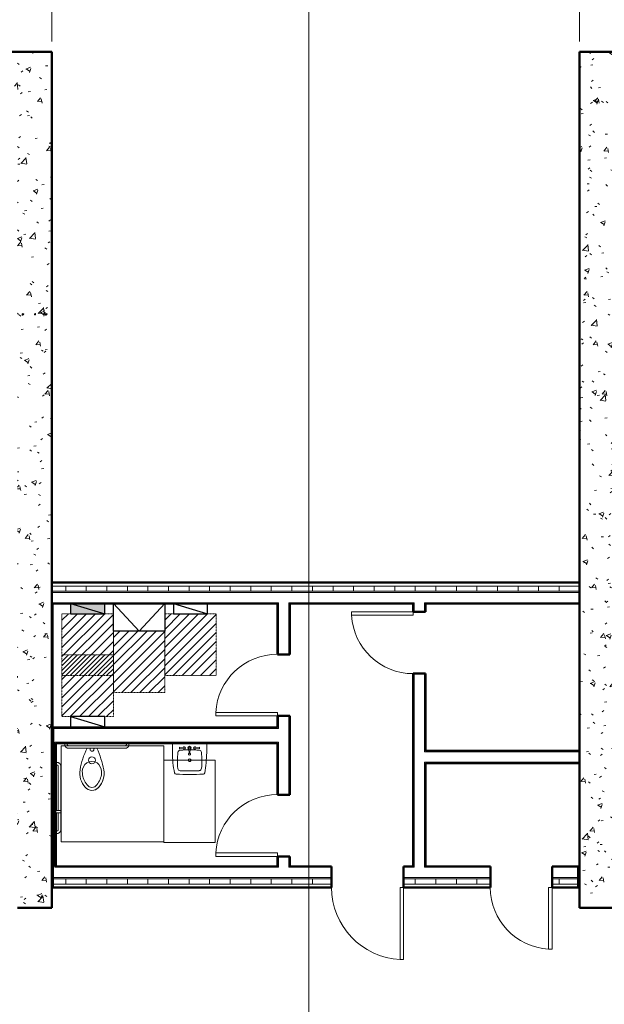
# Model space of a CAD drawing. Header units: inches. Extents: x 19734 to 55197, y -1945 to 10268.
# Tile 7 of 53: x 22917 to 23258, y 1076 to 1651. Entities that reach past the tile are written whole.
import ezdxf

# ---------------------------------------------------------------- set-up
doc = ezdxf.new("R2010")
doc.units = ezdxf.units.IN
doc.header["$MEASUREMENT"] = 0
doc.linetypes.add('Dash', pattern=[0.25, 0.125, -0.125])
for name, color, linetype, lineweight in [('A-ANNO-DIMS', 7, 'Continuous', 9), ('E-PWR-SYMB', 7, 'Continuous', 30), ('E-REF-BAKGND', 7, 'Continuous', 9), ('E-RSM-ARC', 7, 'Dash', 15)]:
    doc.layers.add(name, color=color, linetype=linetype, lineweight=lineweight)
doc.layers.add('E-NPLT', color=7, linetype='Continuous', lineweight=0, plot=False)
doc.styles.add('Arial', font='arial.ttf', dxfattribs={"height": 0.125})
doc.styles.add('Arial_1', font='arial.ttf', dxfattribs={"height": 9})
doc.dimstyles.new('Linear_-_3_32__Arial', dxfattribs={"dimscale": 12, "dimtxt": 9.182335, "dimasz": 1, "dimexe": 0.75, "dimexo": 0.5, "dimgap": 0.5, "dimtad": 1, "dimdec": 5, "dimrnd": 0.03125, "dimzin": 1, "dimdsep": 46, "dimlunit": 4, "dimtxsty": 'Arial_1', "dimblk1": 'OBLIQUE', "dimblk2": 'OBLIQUE', "dimsah": 1, "dimcen": 0.09, "dimdle": 0.75, "dimazin": 0, "dimtfac": 1, "dimtdec": 4, "dimtix": 1, "dimtmove": 0, "dimatfit": 3, "dimfxl": 1, "dimtvp": 1, "dimtfill": 1, "dimfrac": 2, "dimtolj": 1, "dimtzin": 0, "dimarcsym": 2})
pattern_1 = [(50, (0, 0), (27.5427, -2.40992), [2.88, -31.68]), (355, (0, 0), (-5.32784, 28.88427), [2.304, -25.344]), (100.451, (2.295, -0.2), (22.21532, 26.47393), [2.448, -26.924]), (46.184, (0, 7.68), (40.98187, -6.35642), [4.32, -47.52]), (96.636, (3.415, 7.15), (35.89075, 37.4062), [3.671, -40.386]), (351.184, (0, 7.68), (35.89097, 37.4062), [3.456, -38.016]), (21, (3.84, 5.76), (22.92104, -15.46073), [2.88, -31.68]), (326, (3.84, 5.76), (9.34353, 27.84574), [2.304, -25.344]), (71.451, (5.75, 4.472), (32.26477, 12.38442), [2.448, -26.924]), (37.5, (0, 0), (0.466855, 12.782707), [1.267, -23.77, 1.267, -24.461, -25.44]), (37.5, (0, 0), (0.466855, 12.782707), [-50.765, 1.267, -24.173]), (7.5, (0, 0), (10.10159, 15.14509), [1.267, -13.402, 1.267, -23.194, -9.696]), (7.5, (0, 0), (10.10159, 15.14509), [-39.13, 1.267, -8.429]), (327.5, (-8.563, 0), (20.49916, -0.86578), [1.267, -8.333, 1.267, -28.685, -39.744]), (327.5, (-8.563, 0), (20.49916, -0.86578), [-39.552, 1.267, -38.477]), (317.5, (-12.403, 0), (22.39478, 3.84429), [1.267, -11.213, 1.267, -18.624, -28.224]), (317.5, (-12.403, 0), (22.39478, 3.84429), [-32.371, 1.267, -26.957])]
pattern_2 = [(0, (0, 0), (30.72, 7.68), [1.267, -21.773, 1.267, -21.773, -122.88]), (0, (0, 0), (30.72, 7.68), [-46.08, 1.267, -44.813, 1.267, -21.773, -53.76]), (0, (0, 0), (30.72, 7.68), [-115.2, 1.267, -14.093, 1.267, -37.133]), (120, (11.52, 3.84), (-22.011075, 22.7643), [1.267, -21.773, 1.267, -21.773, -122.88]), (120, (11.52, 3.84), (-22.011075, 22.7643), [-46.08, 1.267, -44.813, 1.267, -21.773, -53.76]), (120, (11.52, 3.84), (-22.011075, 22.7643), [-115.2, 1.267, -14.093, 1.267, -37.133]), (240, (15.36, 19.2), (-8.708925, -30.4443), [1.267, -21.773, 1.267, -21.773, -122.88]), (240, (15.36, 19.2), (-8.708925, -30.4443), [-46.08, 1.267, -44.813, 1.267, -21.773, -53.76]), (240, (15.36, 19.2), (-8.708925, -30.4443), [-115.2, 1.267, -14.093, 1.267, -37.133])]
pattern_3 = [(0, (0, 0), (0, 12), []), (90, (0, 0), (-12, 7e-16), [])]

# ---------------------------------------------------------------- blocks, each defined once
blk = doc.blocks.new('CSA-Toilet-Tankless-2D - Toilet Floor Mounted - Floor-323344-ARCHITECTURAL FLOOR PLAN')
at = {"layer": 'E-REF-BAKGND'}
for p, q in [((-42.48, 65.5), (17.52, 65.5)), ((-42.48, 9.5), (-42.48, 65.5)), ((17.52, 65.5), (17.52, 9.5)), ((-3.84, 31.51), (-3.31, 32.24)), ((2.35, 32.24), (2.89, 31.51)), ((17.52, 9.5), (-42.48, 9.5)), ((-9.6, 7.87), (8.65, 7.87))]:
    blk.add_line(p, q, dxfattribs=at)
for centre, radius, start, end in [((-0.49, 30.48), 5.03, 89.8381, 141.30295), ((-0.49, 30.49), 5.02, 89.90644, 137.50972), ((-0.49, 30.42), 5.09, 39.02086, 89.90644), ((-0.49, 30.42), 5.09, 39.02086, 89.8381), ((5.5, 25.45), 13.07, 164.87024, 188.98091), ((5.5, 25.45), 13.07, 164.87024, 188.98091), ((5.99, 24.56), 13.8, 137.50972, 161.82687), ((5.99, 24.56), 13.8, 138.93049, 161.82687), ((5.16, 24.74), 11.26, 143.10504, 181.23721), ((-0.48, 30.18), 3.5, 36.02609, 143.97391), ((-6.64, 24.58), 11.78, 359.43137, 36.02609), ((-6.94, 24.56), 13.8, 18.17313, 41.06951), ((-7.05, 24.51), 13.91, 18.22101, 40.9113), ((-6.4, 25.45), 13.03, 350.97353, 15.1754), ((-6.4, 25.45), 13.03, 350.97353, 15.1754), ((50.82, 35.12), 59.4, 191.37245, 204.1024), ((50.82, 35.12), 59.4, 191.37245, 204.1024), ((0.44, 24.64), 6.54, 181.23721, 233.48528), ((-34.89, 29.98), 41.87, 332.8242, 350.97353), ((-34.89, 29.98), 41.87, 332.81628, 350.97353), ((-1.16, 24.52), 6.3, 305.45757, 359.43137), ((-0.48, 24.6), 6, 240.30744, 299.69256), ((-0.48, 17.87), 2, 0, 180), ((-0.48, 17.87), 2, 180, 0), ((-0.55, 11.44), 1.12, 0, 180), ((-0.55, 11.44), 1.13, 180, 211.96123), ((-0.55, 11.44), 1.12, 328.03877, 360)]:
    blk.add_arc(centre, radius, start, end, dxfattribs=at)
blk = doc.blocks.new('5R Sink-2D - CSA-Sink-2D-304063-ARCHITECTURAL FLOOR PLAN')
at = {"layer": 'E-REF-BAKGND'}
for p, q in [((14.5, 62.62), (-15.5, 62.62)), ((-15.5, 62.62), (-15.5, 14.62)), ((14.5, 14.62), (14.5, 62.62)), ((14.5, 14.62), (-15.5, 14.62)), ((-10.48, 10.2), (-10.48, 4.62)), ((-10.48, 4.62), (-10.48, 10.2)), ((-6.34, 7.02), (-6.34, 7.88)), ((-6.34, 7.88), (-3, 7.68)), ((-6.34, 7.02), (-3, 7.22)), ((-3, 7.22), (-3, 7.68)), ((-0.85, 6.8), (-0.04, 6.8)), ((5.45, 7.88), (2.11, 7.68)), ((2.11, 7.22), (2.11, 7.68)), ((5.45, 7.02), (2.11, 7.22)), ((5.45, 7.02), (5.45, 7.88)), ((9.52, 4.62), (9.52, 10.15)), ((9.52, 10.15), (9.52, 4.62)), ((-9.6, 4.62), (8.65, 4.62))]:
    blk.add_line(p, q, dxfattribs=at)
for centre, radius, start, end in [((82.36, 6.85), 92.9, 170.64245, 177.92989), ((82.36, 6.85), 92.9, 170.64245, 177.92989), ((-8.43, 21.81), 0.882, 95.6057, 170.64245), ((-8.43, 21.81), 0.882, 95.6057, 170.64245), ((0.02, -161.72), 184.6, 87.70232, 92.64958), ((0.02, -161.72), 184.6, 87.70232, 92.64958), ((47.56, 15.27), 55.2, 175.79796, 185.41516), ((-5.89, 19.09), 1.61, 99.79543, 172.23113), ((-0.6, -295.95), 316.68, 88.9927, 91.0073), ((4.94, 19.16), 1.52, 9.23467, 88.9927), ((-38.18, 15.2), 44.81, 353.41017, 5.38941), ((7.26, 21.72), 1.03, 16.09434, 81.11464), ((7.32, 21.79), 0.954, 13.02403, 84.18495), ((-44.97, 10.29), 54.49, 359.85918, 12.41225), ((-44.97, 10.29), 54.49, 359.85918, 12.41225), ((-0.5, 14.58), 0.832, 360, 180), ((-0.5, 14.58), 0.832, 180, 0), ((-0.44, 11.07), 0.567, 294.55146, 245.44843), ((-5.88, 10.22), 1.52, 186.18118, 259.7704), ((-0.66, 93.47), 84.93, 266.29834, 273.71681), ((-3.49, 7.45), 0.746, 203.42391, 156.57609), ((-0.44, 7.45), 1, 108.58914, 71.86369), ((-106.13, 13.53), 105.49, 356.34256, 358.46935), ((105.24, 13.53), 105.49, 181.53065, 183.65744), ((2.6, 7.45), 0.746, 23.42391, 336.57609), ((4.95, 10.11), 1.39, 265.37268, 357.94)]:
    blk.add_arc(centre, radius, start, end, dxfattribs=at)
blk = doc.blocks.new('Single-Flush - 36_ x 84_-305036-ARCHITECTURAL FLOOR PLAN')
at = {"layer": 'E-REF-BAKGND'}
for p, q in [((16, -3.62), (16, -39.64)), ((18, -3.62), (16, -3.62)), ((18, -3.62), (18, -39.64)), ((18, -39.64), (16, -39.64))]:
    blk.add_line(p, q, dxfattribs=at)
blk.add_arc((18, -3.62), 36.07, 180, 266.82115, dxfattribs=at)
blk = doc.blocks.new('Single-Flush - 36_ x 84_-323919-ARCHITECTURAL FLOOR PLAN')
at = {"layer": 'E-REF-BAKGND'}
for p, q in [((16, 3.62), (16, 39.64)), ((18, 39.64), (16, 39.64)), ((18, 3.62), (18, 39.64)), ((18, 3.62), (16, 3.62))]:
    blk.add_line(p, q, dxfattribs=at)
blk.add_arc((18, 3.62), 36.07, 93.17885, 180, dxfattribs=at)
blk = doc.blocks.new('Single-Flush - 36_ x 84_-304997-ARCHITECTURAL FLOOR PLAN')
at = {"layer": 'E-REF-BAKGND'}
for p, q in [((16, -6.12), (16, -42.14)), ((18, -6.12), (16, -6.12)), ((18, -6.12), (18, -42.14)), ((18, -42.14), (16, -42.14))]:
    blk.add_line(p, q, dxfattribs=at)
blk.add_arc((18, -6.12), 36.07, 180, 266.82115, dxfattribs=at)
blk = doc.blocks.new('ADA_Corner_Grab_Bar_11196 _2_ - ADA_Corner_Grab_Bar_11196 _2_-323577-ARCHITECTURAL FLOOR PLAN')
at = {"layer": 'E-REF-BAKGND'}
for p, q in [((5.25, 0), (5.25, -0.75)), ((6.75, -0.75), (6.75, 0)), ((41.25, 0), (41.25, -0.75)), ((42.75, -0.75), (42.75, 0)), ((40.5, -1.5), (7.5, -1.5)), ((7.5, -3), (40.5, -3)), ((0.75, -11.25), (0, -11.25)), ((0, -12.75), (0.75, -12.75)), ((1.5, -13.5), (1.5, -39.25)), ((3, -50.5), (3, -13.5)), ((0.75, -39.25), (0, -39.25)), ((0, -40.75), (0, -39.25)), ((0, -40.75), (0.75, -40.75)), ((1.5, -40.75), (1.5, -50.5)), ((0.75, -51.25), (0, -51.25)), ((0, -52.75), (0.75, -52.75))]:
    blk.add_line(p, q, dxfattribs=at)
at = {"layer": 'E-REF-BAKGND', "flags": 128}
for points in [[(5.25, -0.75), (5.25, -0.84), (5.26, -0.93), (5.27, -1.02), (5.28, -1.11), (5.29, -1.2), (5.31, -1.28), (5.34, -1.37), (5.36, -1.46), (5.39, -1.54), (5.43, -1.63), (5.46, -1.71), (5.5, -1.79), (5.55, -1.87), (5.59, -1.95), (5.64, -2.02), (5.7, -2.09), (5.75, -2.16), (5.81, -2.23), (5.87, -2.3), (5.93, -2.36), (6, -2.43), (6.07, -2.48), (6.14, -2.54), (6.21, -2.59), (6.28, -2.64), (6.36, -2.69), (6.44, -2.73), (6.52, -2.78), (6.6, -2.81), (6.68, -2.85), (6.77, -2.88), (6.85, -2.91), (6.94, -2.93), (7.03, -2.95), (7.12, -2.97), (7.21, -2.98), (7.3, -2.99), (7.39, -3), (7.48, -3), (7.5, -3)], [(7.5, -1.5), (7.47, -1.5), (7.44, -1.5), (7.41, -1.49), (7.38, -1.49), (7.35, -1.49), (7.32, -1.48), (7.29, -1.47), (7.26, -1.46), (7.24, -1.45), (7.21, -1.44), (7.18, -1.43), (7.15, -1.42), (7.13, -1.4), (7.1, -1.39), (7.08, -1.37), (7.05, -1.35), (7.03, -1.33), (7.01, -1.31), (6.98, -1.29), (6.96, -1.27), (6.94, -1.25), (6.92, -1.23), (6.9, -1.2), (6.89, -1.18), (6.87, -1.16), (6.85, -1.13), (6.84, -1.1), (6.82, -1.08), (6.81, -1.05), (6.8, -1.02), (6.79, -0.99), (6.78, -0.97), (6.77, -0.94), (6.77, -0.91), (6.76, -0.88), (6.76, -0.85), (6.75, -0.82), (6.75, -0.79), (6.75, -0.76), (6.75, -0.75)], [(40.5, -3), (40.59, -3), (40.68, -2.99), (40.77, -2.98), (40.86, -2.97), (40.95, -2.96), (41.03, -2.94), (41.12, -2.91), (41.21, -2.89), (41.29, -2.86), (41.38, -2.82), (41.46, -2.79), (41.54, -2.75), (41.62, -2.7), (41.7, -2.66), (41.77, -2.61), (41.84, -2.55), (41.91, -2.5), (41.98, -2.44), (42.05, -2.38), (42.11, -2.32), (42.18, -2.25), (42.23, -2.18), (42.29, -2.11), (42.34, -2.04), (42.39, -1.97), (42.44, -1.89), (42.48, -1.81), (42.53, -1.73), (42.56, -1.65), (42.6, -1.57), (42.63, -1.48), (42.66, -1.4), (42.68, -1.31), (42.7, -1.22), (42.72, -1.13), (42.73, -1.04), (42.74, -0.95), (42.75, -0.86), (42.75, -0.77), (42.75, -0.75)], [(41.25, -0.75), (41.25, -0.78), (41.25, -0.81), (41.24, -0.84), (41.24, -0.87), (41.24, -0.9), (41.23, -0.93), (41.22, -0.96), (41.21, -0.99), (41.2, -1.01), (41.19, -1.04), (41.18, -1.07), (41.17, -1.1), (41.15, -1.12), (41.14, -1.15), (41.12, -1.17), (41.1, -1.2), (41.08, -1.22), (41.06, -1.24), (41.04, -1.27), (41.02, -1.29), (41, -1.31), (40.98, -1.33), (40.95, -1.35), (40.93, -1.36), (40.91, -1.38), (40.88, -1.4), (40.85, -1.41), (40.83, -1.43), (40.8, -1.44), (40.77, -1.45), (40.74, -1.46), (40.72, -1.47), (40.69, -1.48), (40.66, -1.48), (40.63, -1.49), (40.6, -1.49), (40.57, -1.5), (40.54, -1.5), (40.51, -1.5), (40.5, -1.5)], [(3, -13.5), (3, -13.41), (2.99, -13.32), (2.98, -13.23), (2.97, -13.14), (2.96, -13.05), (2.94, -12.97), (2.91, -12.88), (2.89, -12.79), (2.86, -12.71), (2.82, -12.62), (2.79, -12.54), (2.75, -12.46), (2.7, -12.38), (2.66, -12.3), (2.61, -12.23), (2.55, -12.16), (2.5, -12.09), (2.44, -12.02), (2.38, -11.95), (2.32, -11.89), (2.25, -11.82), (2.18, -11.77), (2.11, -11.71), (2.04, -11.66), (1.97, -11.61), (1.89, -11.56), (1.81, -11.52), (1.73, -11.47), (1.65, -11.44), (1.57, -11.4), (1.48, -11.37), (1.4, -11.34), (1.31, -11.32), (1.22, -11.3), (1.13, -11.28), (1.04, -11.27), (0.95, -11.26), (0.86, -11.25), (0.77, -11.25), (0.75, -11.25)], [(0.75, -12.75), (0.78, -12.75), (0.81, -12.75), (0.84, -12.76), (0.87, -12.76), (0.9, -12.76), (0.93, -12.77), (0.96, -12.78), (0.99, -12.79), (1.01, -12.8), (1.04, -12.81), (1.07, -12.82), (1.1, -12.83), (1.12, -12.85), (1.15, -12.86), (1.17, -12.88), (1.2, -12.9), (1.22, -12.92), (1.24, -12.94), (1.27, -12.96), (1.29, -12.98), (1.31, -13), (1.33, -13.02), (1.35, -13.05), (1.36, -13.07), (1.38, -13.09), (1.4, -13.12), (1.41, -13.15), (1.43, -13.17), (1.44, -13.2), (1.45, -13.23), (1.46, -13.26), (1.47, -13.28), (1.48, -13.31), (1.48, -13.34), (1.49, -13.37), (1.49, -13.4), (1.5, -13.43), (1.5, -13.46), (1.5, -13.49), (1.5, -13.5)], [(2.25, -39.25), (2.25, -39.25), (2.25, -39.25), (2.24, -39.25), (2.23, -39.25), (2.22, -39.25), (2.21, -39.25), (2.19, -39.25), (2.17, -39.25), (2.15, -39.25), (2.13, -39.25), (2.11, -39.25), (2.08, -39.25), (2.05, -39.25), (2.02, -39.25), (1.99, -39.25), (1.95, -39.25), (1.92, -39.25), (1.88, -39.25), (1.84, -39.25), (1.8, -39.25), (1.75, -39.25), (1.71, -39.25), (1.66, -39.25), (1.61, -39.25), (1.56, -39.25), (1.51, -39.25), (1.46, -39.25), (1.4, -39.25), (1.35, -39.25), (1.29, -39.25), (1.24, -39.25), (1.18, -39.25), (1.12, -39.25), (1.06, -39.25), (1, -39.25), (0.95, -39.25), (0.89, -39.25), (0.83, -39.25), (0.77, -39.25), (0.75, -39.25)], [(2.1, -39.25), (2.13, -39.25), (2.15, -39.25), (2.17, -39.25), (2.19, -39.25), (2.2, -39.25), (2.22, -39.25), (2.23, -39.25), (2.24, -39.25), (2.24, -39.25), (2.25, -39.25), (2.25, -39.25)], [(2.25, -39.25), (2.28, -39.25), (2.31, -39.25), (2.34, -39.26), (2.37, -39.26), (2.4, -39.26), (2.43, -39.27), (2.46, -39.28), (2.49, -39.29), (2.51, -39.3), (2.54, -39.31), (2.57, -39.32)], [(2.81, -39.5), (2.83, -39.52), (2.85, -39.55), (2.86, -39.57)], [(0.75, -40.75), (0.81, -40.75), (0.87, -40.75), (0.93, -40.75), (0.99, -40.75), (1.05, -40.75), (1.11, -40.75), (1.16, -40.75), (1.22, -40.75), (1.28, -40.75), (1.33, -40.75), (1.39, -40.75), (1.44, -40.75), (1.5, -40.75), (1.55, -40.75), (1.6, -40.75), (1.65, -40.75), (1.69, -40.75), (1.74, -40.75), (1.78, -40.75), (1.83, -40.75), (1.87, -40.75), (1.91, -40.75), (1.94, -40.75), (1.98, -40.75), (2.01, -40.75), (2.04, -40.75), (2.07, -40.75), (2.1, -40.75), (2.13, -40.75), (2.15, -40.75), (2.17, -40.75), (2.19, -40.75), (2.2, -40.75), (2.22, -40.75), (2.23, -40.75), (2.24, -40.75), (2.24, -40.75), (2.25, -40.75), (2.25, -40.75)], [(2.25, -40.75), (2.25, -40.75), (2.25, -40.75), (2.24, -40.75), (2.23, -40.75), (2.22, -40.75), (2.21, -40.75), (2.19, -40.75), (2.17, -40.75), (2.15, -40.75), (2.13, -40.75), (2.11, -40.75)], [(2.58, -40.67), (2.56, -40.68), (2.53, -40.7), (2.5, -40.71), (2.47, -40.72), (2.44, -40.72), (2.41, -40.73), (2.39, -40.74), (2.36, -40.74), (2.33, -40.75), (2.3, -40.75), (2.27, -40.75), (2.25, -40.75)], [(2.73, -40.57), (2.71, -40.59), (2.69, -40.61)], [(0.75, -52.75), (0.84, -52.75), (0.93, -52.74), (1.02, -52.73), (1.11, -52.72), (1.2, -52.71), (1.28, -52.69), (1.37, -52.66), (1.46, -52.64), (1.54, -52.61), (1.63, -52.57), (1.71, -52.54), (1.79, -52.5), (1.87, -52.45), (1.95, -52.41), (2.02, -52.36), (2.09, -52.3), (2.16, -52.25), (2.23, -52.19), (2.3, -52.13), (2.36, -52.07), (2.43, -52), (2.48, -51.93), (2.54, -51.86), (2.59, -51.79), (2.64, -51.72), (2.69, -51.64), (2.73, -51.56), (2.78, -51.48), (2.81, -51.4), (2.85, -51.32), (2.88, -51.23), (2.91, -51.15), (2.93, -51.06), (2.95, -50.97), (2.97, -50.88), (2.98, -50.79), (2.99, -50.7), (3, -50.61), (3, -50.52), (3, -50.5)], [(1.5, -50.5), (1.5, -50.53), (1.5, -50.56), (1.49, -50.59), (1.49, -50.62), (1.49, -50.65), (1.48, -50.68), (1.47, -50.71), (1.46, -50.74), (1.45, -50.76), (1.44, -50.79), (1.43, -50.82), (1.42, -50.85), (1.4, -50.87), (1.39, -50.9), (1.37, -50.92), (1.35, -50.95), (1.33, -50.97), (1.31, -50.99), (1.29, -51.02), (1.27, -51.04), (1.25, -51.06), (1.23, -51.08), (1.2, -51.1), (1.18, -51.11), (1.16, -51.13), (1.13, -51.15), (1.1, -51.16), (1.08, -51.18), (1.05, -51.19), (1.02, -51.2), (0.99, -51.21), (0.97, -51.22), (0.94, -51.23), (0.91, -51.23), (0.88, -51.24), (0.85, -51.24), (0.82, -51.25), (0.79, -51.25), (0.76, -51.25), (0.75, -51.25)]]:
    blk.add_lwpolyline(points, dxfattribs=at)
blk = doc.blocks.new('Single-Flush - 42_ x 84_-322212-ARCHITECTURAL FLOOR PLAN')
at = {"layer": 'E-REF-BAKGND'}
for p, q in [((19, -6.12), (19, -48.14)), ((21, -6.12), (19, -6.12)), ((21, -6.12), (21, -48.14)), ((21, -48.14), (19, -48.14))]:
    blk.add_line(p, q, dxfattribs=at)
blk.add_arc((21, -6.12), 42.07, 180, 267.27492, dxfattribs=at)
blk = doc.blocks.new('_Oblique')
at = {"color": 0, "linetype": 'ByBlock', "lineweight": -2}
blk.add_line((-0.5, -0.5), (0.5, 0.5), dxfattribs=at)
blk = doc.blocks.new('DIMBLOCK27-ARCHITECTURAL FLOOR PLAN')
at = {"layer": 'A-ANNO-DIMS', "color": 0, "lineweight": -2, "transparency": 16777216}
for p, q in [((-3279.59, 2773.21), (-3279.59, 2846.92)), ((-2819.59, 2773.21), (-2819.59, 2846.92)), ((-3288.59, 2837.92), (-2810.59, 2837.92))]:
    blk.add_line(p, q, dxfattribs=at)
at = {"layer": 'Defpoints', "color": 0, "transparency": 16777216}
for p in [(-2819.59, 2837.92), (-3279.59, 2767.21), (-2819.59, 2767.21)]:
    blk.add_point(p, dxfattribs=at)
at = {"layer": 'A-ANNO-DIMS', "color": 0, "lineweight": -2, "transparency": 16777216, "xscale": 12, "yscale": 12, "zscale": 12, "rotation": 180}
blk.add_blockref('_Oblique', (-3279.59, 2837.92), dxfattribs=at)
at = {"layer": 'A-ANNO-DIMS', "color": 0, "lineweight": -2, "transparency": 16777216, "xscale": 12, "yscale": 12, "zscale": 12}
blk.add_blockref('_Oblique', (-2819.59, 2837.92), dxfattribs=at)
at = {"layer": 'A-ANNO-DIMS', "color": 0, "transparency": 16777216, "insert": (-3049.59, 2848.52), "char_height": 9, "width": 46.7875, "attachment_point": 5, "style": 'Arial', "bg_fill": 3, "box_fill_scale": 1.25, "bg_fill_color": 256, "bg_fill_true_color": 13158600, "bg_fill_transparency": 0}
blk.add_mtext('\\A1;38\'-4"', dxfattribs=at)
blk = doc.blocks.new('DIMBLOCK28-ARCHITECTURAL FLOOR PLAN')
at = {"layer": 'A-ANNO-DIMS', "color": 0, "lineweight": -2, "transparency": 16777216}
for p, q in [((-2819.59, 2773.21), (-2819.59, 2846.92)), ((-2511.59, 2773.21), (-2511.59, 2846.92)), ((-2828.59, 2837.92), (-2502.59, 2837.92))]:
    blk.add_line(p, q, dxfattribs=at)
at = {"layer": 'Defpoints', "color": 0, "transparency": 16777216}
for p in [(-2511.59, 2837.92), (-2819.59, 2767.21), (-2511.59, 2767.21)]:
    blk.add_point(p, dxfattribs=at)
at = {"layer": 'A-ANNO-DIMS', "color": 0, "lineweight": -2, "transparency": 16777216, "xscale": 12, "yscale": 12, "zscale": 12, "rotation": 180}
blk.add_blockref('_Oblique', (-2819.59, 2837.92), dxfattribs=at)
at = {"layer": 'A-ANNO-DIMS', "color": 0, "lineweight": -2, "transparency": 16777216, "xscale": 12, "yscale": 12, "zscale": 12}
blk.add_blockref('_Oblique', (-2511.59, 2837.92), dxfattribs=at)
at = {"layer": 'A-ANNO-DIMS', "color": 0, "transparency": 16777216, "insert": (-2665.59, 2848.52), "char_height": 9, "width": 46.7875, "attachment_point": 5, "style": 'Arial', "bg_fill": 3, "box_fill_scale": 1.25, "bg_fill_color": 256, "bg_fill_true_color": 13158600, "bg_fill_transparency": 0}
blk.add_mtext('\\A1;25\'-8"', dxfattribs=at)
blk = doc.blocks.new('DIMBLOCK29-ARCHITECTURAL FLOOR PLAN')
at = {"layer": 'A-ANNO-DIMS', "color": 0, "lineweight": -2, "transparency": 16777216}
for p, q in [((-2511.59, 2773.21), (-2511.59, 2846.92)), ((-2051.59, 2773.21), (-2051.59, 2846.92)), ((-2520.59, 2837.92), (-2042.59, 2837.92))]:
    blk.add_line(p, q, dxfattribs=at)
at = {"layer": 'Defpoints', "color": 0, "transparency": 16777216}
for p in [(-2051.59, 2837.92), (-2511.59, 2767.21), (-2051.59, 2767.21)]:
    blk.add_point(p, dxfattribs=at)
at = {"layer": 'A-ANNO-DIMS', "color": 0, "lineweight": -2, "transparency": 16777216, "xscale": 12, "yscale": 12, "zscale": 12, "rotation": 180}
blk.add_blockref('_Oblique', (-2511.59, 2837.92), dxfattribs=at)
at = {"layer": 'A-ANNO-DIMS', "color": 0, "lineweight": -2, "transparency": 16777216, "xscale": 12, "yscale": 12, "zscale": 12}
blk.add_blockref('_Oblique', (-2051.59, 2837.92), dxfattribs=at)
at = {"layer": 'A-ANNO-DIMS', "color": 0, "transparency": 16777216, "insert": (-2281.59, 2848.52), "char_height": 9, "width": 46.7875, "attachment_point": 5, "style": 'Arial', "bg_fill": 3, "box_fill_scale": 1.25, "bg_fill_color": 256, "bg_fill_true_color": 13158600, "bg_fill_transparency": 0}
blk.add_mtext('\\A1;38\'-4"', dxfattribs=at)
blk = doc.blocks.new('ANG M&I Facility_Floor Plan_11142023')
at = {"layer": 'E-REF-BAKGND', "lineweight": 9}
h = blk.add_hatch(dxfattribs=at)
h.set_pattern_fill('FP_1', color=256, style=0, pattern_type=2)
h.set_pattern_definition(pattern_1)
h.paths.add_polyline_path([(-2819.592605, 2747.21331), (-2819.592605, 2767.21331), (-3259.592605, 2767.21331), (-3259.592605, 2747.21331), (-2839.592605, 2747.21331)])
h = blk.add_hatch(dxfattribs=at)
h.set_pattern_fill('FP_1', color=256, style=0, pattern_type=2)
h.set_pattern_definition(pattern_1)
h.paths.add_polyline_path([(-2511.592605, 2267.21331), (-2491.592605, 2267.21331), (-2491.592605, 2767.21331), (-2511.592605, 2767.21331), (-2511.592605, 2269.84064)])
h = blk.add_hatch(dxfattribs=at)
h.set_pattern_fill('FP_1', color=256, style=0, pattern_type=2)
h.set_pattern_definition(pattern_1)
h.paths.add_polyline_path([(-2819.592605, 2267.21331), (-2819.592605, 2747.21331), (-2839.592605, 2747.21331), (-2839.592605, 2267.21331)])
at = {"layer": 'E-REF-BAKGND'}
h = blk.add_hatch(color=256, dxfattribs=at)
edge = h.paths.add_edge_path()
edge.add_arc((-2836.405105, 2613.935465), 0.5, 0, 360)
for points in [[(-2836.405105, 2613.435465), (-2835.972092, 2613.685465), (-2835.972092, 2614.185465), (-2836.405105, 2614.435465), (-2836.838118, 2614.185465), (-2836.838118, 2613.685465), (-2836.535403, 2613.510693)], [(-2829.310153, 2613.560465), (-2828.953507, 2613.819584), (-2829.089733, 2614.238847), (-2829.530572, 2614.238847), (-2829.666799, 2613.819584)], [(-2822.780105, 2613.435465), (-2822.347092, 2613.685465), (-2822.347092, 2614.185465), (-2822.780105, 2614.435465), (-2823.213118, 2614.185465), (-2823.213118, 2613.685465), (-2822.910403, 2613.510693)]]:
    blk.add_hatch(color=256, dxfattribs=at).paths.add_polyline_path(points)
h = blk.add_hatch(color=256, dxfattribs=at)
edge = h.paths.add_edge_path()
edge.add_arc((-2829.310153, 2613.935465), 0.375, 0, 360)
h = blk.add_hatch(color=256, dxfattribs=at)
edge = h.paths.add_edge_path()
edge.add_arc((-2822.780105, 2613.935465), 0.5, 0, 360)
at = {"layer": 'E-REF-BAKGND', "lineweight": 9}
h = blk.add_hatch(dxfattribs=at)
h.set_pattern_fill('FP_3', color=256, style=0, pattern_type=2)
h.set_pattern_definition(pattern_3)
h.paths.add_polyline_path([(-2511.592605, 2452.21331), (-2511.592605, 2455.21331), (-2819.592605, 2455.21331), (-2819.592605, 2452.21331), (-2674.489229, 2452.21331)])
h = blk.add_hatch(dxfattribs=at)
h.set_pattern_fill('FP_2', color=256, style=0, pattern_type=2)
h.set_pattern_definition(pattern_2)
h.paths.add_polyline_path([(-2511.592605, 2444.96331), (-2511.592605, 2445.46331), (-2601.967497, 2445.46331), (-2601.967497, 2444.96331), (-2601.342497, 2444.96331)])
h.paths.add_polyline_path([(-2681.217605, 2444.96331), (-2607.967497, 2444.96331), (-2607.967497, 2445.46331), (-2681.217605, 2445.46331)])
h.paths.add_polyline_path([(-2687.842605, 2444.96331), (-2687.217605, 2444.96331), (-2687.217605, 2445.46331), (-2819.592605, 2445.46331), (-2819.592605, 2444.96331)])
h = blk.add_hatch(dxfattribs=at)
h.set_pattern_fill('FP_2', color=256, style=0, pattern_type=2)
h.set_pattern_definition(pattern_2)
h.paths.add_polyline_path([(-2687.217605, 2291.46331), (-2687.217605, 2297.33831), (-2687.842605, 2297.33831), (-2687.842605, 2291.46331)])
h.paths.add_polyline_path([(-2687.842605, 2333.33831), (-2687.217605, 2333.33831), (-2687.217605, 2364.08831), (-2687.842605, 2364.08831), (-2687.842605, 2363.46331)])
h.paths.add_polyline_path([(-2687.842605, 2372.08831), (-2687.217605, 2372.08831), (-2687.217605, 2379.33831), (-2687.842605, 2379.33831), (-2687.842605, 2372.71331)])
h.paths.add_polyline_path([(-2687.217605, 2415.33831), (-2687.217605, 2444.96331), (-2687.842605, 2444.96331), (-2687.842605, 2415.33831)])
h = blk.add_hatch(dxfattribs=at)
h.set_pattern_fill('FP_2', color=256, style=0, pattern_type=2)
h.set_pattern_definition(pattern_2)
h.paths.add_polyline_path([(-2681.217605, 2291.46331), (-2680.592605, 2291.46331), (-2680.592605, 2297.33831), (-2681.217605, 2297.33831)])
h.paths.add_polyline_path([(-2681.217605, 2333.33831), (-2680.592605, 2333.33831), (-2680.592605, 2379.33831), (-2681.217605, 2379.33831)])
h.paths.add_polyline_path([(-2680.592605, 2415.33831), (-2680.592605, 2444.96331), (-2681.217605, 2444.96331), (-2681.217605, 2415.33831)])
h = blk.add_hatch(dxfattribs=at)
h.set_pattern_fill('FP_2', color=256, style=0, pattern_type=2)
h.set_pattern_definition(pattern_2)
h.paths.add_polyline_path([(-2607.967497, 2291.46331), (-2607.967497, 2404.131722), (-2608.592497, 2404.131722), (-2608.592497, 2291.46331)])
h.paths.add_polyline_path([(-2607.967497, 2440.131722), (-2607.967497, 2444.96331), (-2608.592497, 2444.96331), (-2608.592497, 2440.131722)])
h = blk.add_hatch(dxfattribs=at)
h.set_pattern_fill('FP_2', color=256, style=0, pattern_type=2)
h.set_pattern_definition(pattern_2)
h.paths.add_polyline_path([(-2687.842605, 2372.08831), (-2687.842605, 2372.71331), (-2818.717605, 2372.71331), (-2818.717605, 2372.08831), (-2733.187347, 2372.08831)])
h = blk.add_hatch(dxfattribs=at)
h.set_pattern_fill('FP_2', color=256, style=0, pattern_type=2)
h.set_pattern_definition(pattern_2)
h.paths.add_polyline_path([(-2687.842605, 2363.46331), (-2687.842605, 2364.08831), (-2817.842605, 2364.08831), (-2817.842605, 2363.46331), (-2733.187347, 2363.46331)])
h = blk.add_hatch(dxfattribs=at)
h.set_pattern_fill('FP_2', color=256, style=0, pattern_type=2)
h.set_pattern_definition(pattern_2)
h.paths.add_polyline_path([(-2817.842605, 2291.46331), (-2817.217605, 2291.46331), (-2817.217605, 2363.46331), (-2817.842605, 2363.46331), (-2817.842605, 2300.053392)])
h = blk.add_hatch(dxfattribs=at)
h.set_pattern_fill('FP_2', color=256, style=0, pattern_type=2)
h.set_pattern_definition(pattern_2)
h.paths.add_polyline_path([(-2511.592605, 2358.33831), (-2511.592605, 2358.96331), (-2601.342497, 2358.96331), (-2601.342497, 2358.33831), (-2557.092994, 2358.33831)])
h = blk.add_hatch(dxfattribs=at)
h.set_pattern_fill('FP_2', color=256, style=0, pattern_type=2)
h.set_pattern_definition(pattern_2)
h.paths.add_polyline_path([(-2817.842605, 2290.96331), (-2687.217605, 2290.96331), (-2687.217605, 2291.46331), (-2817.842605, 2291.46331)])
h.paths.add_polyline_path([(-2818.717605, 2290.96331), (-2818.717605, 2291.46331), (-2818.842605, 2291.46331), (-2818.842605, 2290.96331)])
h.paths.add_polyline_path([(-2681.217605, 2290.96331), (-2656.213699, 2290.96331), (-2656.213699, 2291.46331), (-2681.217605, 2291.46331)])
h.paths.add_polyline_path([(-2512.342605, 2290.96331), (-2512.342605, 2291.46331), (-2527.592605, 2291.46331), (-2527.592605, 2290.96331)])
h.paths.add_polyline_path([(-2614.213699, 2290.96331), (-2607.967497, 2290.96331), (-2607.967497, 2291.46331), (-2614.213699, 2291.46331)])
h.paths.add_polyline_path([(-2601.967497, 2290.96331), (-2563.592605, 2290.96331), (-2563.592605, 2291.46331), (-2601.967497, 2291.46331)])
h = blk.add_hatch(dxfattribs=at)
h.set_pattern_fill('FP_3', color=256, style=0, pattern_type=2)
h.set_pattern_definition(pattern_3)
h.paths.add_polyline_path([(-2818.842605, 2281.21331), (-2656.213699, 2281.21331), (-2656.213699, 2284.21331), (-2818.842605, 2284.21331)])
h.paths.add_polyline_path([(-2614.213699, 2281.21331), (-2563.592605, 2281.21331), (-2563.592605, 2284.21331), (-2614.213699, 2284.21331)])
h.paths.add_polyline_path([(-2527.592605, 2281.21331), (-2512.342605, 2281.21331), (-2512.342605, 2284.21331), (-2527.592605, 2284.21331)])
at = {"layer": 'E-REF-BAKGND', "lineweight": 50}
for p, q in [((-2819.592605, 2767.21331), (-3279.592605, 2767.21331)), ((-2819.592605, 2267.21331), (-2819.592605, 2767.21331)), ((-2511.592605, 2767.21331), (-2511.592605, 2267.21331)), ((-2051.592605, 2767.21331), (-2511.592605, 2767.21331)), ((-2511.592605, 2457.21331), (-2819.592605, 2457.21331)), ((-2819.592605, 2444.96331), (-2687.842605, 2444.96331)), ((-2687.842605, 2444.96331), (-2687.842605, 2415.33831)), ((-2680.592605, 2444.96331), (-2608.592497, 2444.96331)), ((-2680.592605, 2415.33831), (-2680.592605, 2444.96331)), ((-2608.592497, 2444.96331), (-2608.592497, 2440.131722)), ((-2601.342497, 2444.96331), (-2511.592605, 2444.96331)), ((-2601.342497, 2440.131722), (-2601.342497, 2444.96331)), ((-2608.592497, 2440.131722), (-2601.342497, 2440.131722)), ((-2687.842605, 2415.33831), (-2680.592605, 2415.33831)), ((-2601.342497, 2404.131722), (-2608.592497, 2404.131722)), ((-2608.592497, 2404.131722), (-2608.592497, 2291.46331)), ((-2601.342497, 2358.96331), (-2601.342497, 2404.131722)), ((-2680.592605, 2379.33831), (-2687.842605, 2379.33831)), ((-2687.842605, 2379.33831), (-2687.842605, 2372.71331)), ((-2680.592605, 2333.33831), (-2680.592605, 2379.33831)), ((-2687.842605, 2372.71331), (-2818.717605, 2372.71331)), ((-2818.717605, 2372.71331), (-2818.717605, 2291.46331)), ((-2817.217605, 2363.46331), (-2687.842605, 2363.46331)), ((-2817.217605, 2324.21331), (-2817.217605, 2363.46331)), ((-2687.842605, 2363.46331), (-2687.842605, 2333.33831)), ((-2511.592605, 2358.96331), (-2601.342497, 2358.96331)), ((-2601.342497, 2291.46331), (-2601.342497, 2351.71331)), ((-2601.342497, 2351.71331), (-2511.592605, 2351.71331)), ((-2687.842605, 2333.33831), (-2680.592605, 2333.33831)), ((-2817.217605, 2291.46331), (-2817.217605, 2322.712956)), ((-2680.592605, 2297.33831), (-2687.842605, 2297.33831)), ((-2687.842605, 2297.33831), (-2687.842605, 2291.46331)), ((-2680.592605, 2291.46331), (-2680.592605, 2297.33831)), ((-2818.717605, 2291.46331), (-2818.842605, 2291.46331)), ((-2818.842605, 2291.46331), (-2818.842605, 2279.21331)), ((-2687.842605, 2291.46331), (-2817.217605, 2291.46331)), ((-2656.213699, 2291.46331), (-2680.592605, 2291.46331)), ((-2656.213699, 2279.21331), (-2656.213699, 2291.46331)), ((-2608.592497, 2291.46331), (-2614.213699, 2291.46331)), ((-2614.213699, 2291.46331), (-2614.213699, 2279.21331)), ((-2563.592605, 2291.46331), (-2601.342497, 2291.46331)), ((-2563.592605, 2279.21331), (-2563.592605, 2291.46331)), ((-2512.342605, 2291.46331), (-2527.592605, 2291.46331)), ((-2527.592605, 2291.46331), (-2527.592605, 2279.21331)), ((-2512.342605, 2279.21331), (-2512.342605, 2291.46331)), ((-2818.842605, 2279.21331), (-2656.213699, 2279.21331)), ((-2614.213699, 2279.21331), (-2563.592605, 2279.21331)), ((-2527.592605, 2279.21331), (-2512.342605, 2279.21331)), ((-2839.592605, 2267.21331), (-2819.592605, 2267.21331)), ((-2511.592605, 2267.21331), (-2491.592605, 2267.21331))]:
    blk.add_line(p, q, dxfattribs=at)
at = {"layer": 'E-REF-BAKGND'}
for p, q in [((-2836.405105, 2614.435465), (-2836.838118, 2614.185465)), ((-2836.838118, 2614.185465), (-2836.838118, 2613.685465)), ((-2836.838118, 2613.685465), (-2836.535403, 2613.510693)), ((-2836.535403, 2613.510693), (-2836.405105, 2613.435465)), ((-2835.972092, 2614.185465), (-2836.405105, 2614.435465)), ((-2836.405105, 2613.435465), (-2835.972092, 2613.685465)), ((-2835.972092, 2613.685465), (-2835.972092, 2614.185465)), ((-2829.530572, 2614.238847), (-2829.666799, 2613.819584)), ((-2829.666799, 2613.819584), (-2829.310153, 2613.560465)), ((-2829.089733, 2614.238847), (-2829.530572, 2614.238847)), ((-2829.310153, 2613.560465), (-2828.953507, 2613.819584)), ((-2828.953507, 2613.819584), (-2829.089733, 2614.238847)), ((-2822.780105, 2614.435465), (-2823.213118, 2614.185465)), ((-2823.213118, 2614.185465), (-2823.213118, 2613.685465)), ((-2823.213118, 2613.685465), (-2822.910403, 2613.510693)), ((-2822.910403, 2613.510693), (-2822.780105, 2613.435465)), ((-2822.347092, 2614.185465), (-2822.780105, 2614.435465)), ((-2822.780105, 2613.435465), (-2822.347092, 2613.685465)), ((-2822.347092, 2613.685465), (-2822.347092, 2614.185465)), ((-2511.592605, 2455.21331), (-2819.592605, 2455.21331)), ((-2511.592605, 2452.21331), (-2819.592605, 2452.21331)), ((-2511.592605, 2451.46331), (-2819.592605, 2451.46331)), ((-2687.217605, 2445.46331), (-2819.592605, 2445.46331)), ((-2818.842605, 2421.08831), (-2818.842605, 2444.96331)), ((-2818.717605, 2444.96331), (-2818.717605, 2372.71331)), ((-2687.217605, 2445.46331), (-2687.217605, 2415.33831)), ((-2607.967497, 2445.46331), (-2681.217605, 2445.46331)), ((-2681.217605, 2445.46331), (-2681.217605, 2415.33831)), ((-2607.967497, 2445.46331), (-2607.967497, 2440.131722)), ((-2511.592605, 2445.46331), (-2601.967497, 2445.46331)), ((-2601.967497, 2445.46331), (-2601.967497, 2440.131722)), ((-2607.967497, 2404.131722), (-2607.967497, 2290.96331)), ((-2601.967497, 2404.131722), (-2601.967497, 2358.33831)), ((-2687.217605, 2379.33831), (-2687.217605, 2372.08831)), ((-2681.217605, 2379.33831), (-2681.217605, 2333.33831)), ((-2687.217605, 2372.08831), (-2818.717605, 2372.08831)), ((-2687.217605, 2364.08831), (-2817.842605, 2364.08831)), ((-2817.842605, 2290.96331), (-2817.842605, 2364.08831)), ((-2687.217605, 2364.08831), (-2687.217605, 2333.33831)), ((-2511.592605, 2358.33831), (-2601.967497, 2358.33831)), ((-2601.967497, 2352.33831), (-2601.967497, 2290.96331)), ((-2511.592605, 2352.33831), (-2601.967497, 2352.33831)), ((-2687.217605, 2297.33831), (-2687.217605, 2290.96331)), ((-2681.217605, 2297.33831), (-2681.217605, 2290.96331)), ((-2818.717605, 2290.96331), (-2818.842605, 2290.96331)), ((-2818.717605, 2291.46331), (-2818.717605, 2290.96331)), ((-2687.217605, 2290.96331), (-2817.842605, 2290.96331)), ((-2656.213699, 2290.96331), (-2681.217605, 2290.96331)), ((-2607.967497, 2290.96331), (-2614.213699, 2290.96331)), ((-2563.592605, 2290.96331), (-2601.967497, 2290.96331)), ((-2512.342605, 2290.96331), (-2527.592605, 2290.96331)), ((-2656.213699, 2284.96331), (-2818.842605, 2284.96331)), ((-2656.213699, 2284.21331), (-2818.842605, 2284.21331)), ((-2563.592605, 2284.96331), (-2614.213699, 2284.96331)), ((-2563.592605, 2284.21331), (-2614.213699, 2284.21331)), ((-2512.342605, 2284.96331), (-2527.592605, 2284.96331)), ((-2512.342605, 2284.21331), (-2527.592605, 2284.21331)), ((-2656.213699, 2281.21331), (-2818.842605, 2281.21331)), ((-2563.592605, 2281.21331), (-2614.213699, 2281.21331)), ((-2512.342605, 2281.21331), (-2527.592605, 2281.21331))]:
    blk.add_line(p, q, dxfattribs=at)
for centre, radius in [((-2836.405105, 2613.935465), 0.5), ((-2829.310153, 2613.935465), 0.375), ((-2822.780105, 2613.935465), 0.5)]:
    blk.add_circle(centre, radius, dxfattribs=at)
for name, p, rotation in [('Single-Flush - 36_ x 84_-323919-ARCHITECTURAL FLOOR PLAN', (-2604.967497, 2422.131722), 90), ('Single-Flush - 36_ x 84_-305036-ARCHITECTURAL FLOOR PLAN', (-2684.217605, 2397.33831), 269.9999999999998), ('CSA-Toilet-Tankless-2D - Toilet Floor Mounted - Floor-323344-ARCHITECTURAL FLOOR PLAN', (-2796.569714, 2371.33831), 180), ('5R Sink-2D - CSA-Sink-2D-304063-ARCHITECTURAL FLOOR PLAN', (-2739.594205, 2368.08831), 180), ('Single-Flush - 36_ x 84_-305036-ARCHITECTURAL FLOOR PLAN', (-2684.217605, 2315.33831), 269.9999999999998)]:
    blk.add_blockref(name, p, dxfattribs=dict(at, rotation=rotation))
for name, p in [('ADA_Corner_Grab_Bar_11196 _2_ - ADA_Corner_Grab_Bar_11196 _2_-323577-ARCHITECTURAL FLOOR PLAN', (-2817.217605, 2363.46331)), ('Single-Flush - 42_ x 84_-322212-ARCHITECTURAL FLOOR PLAN', (-2635.213699, 2285.33831)), ('Single-Flush - 36_ x 84_-304997-ARCHITECTURAL FLOOR PLAN', (-2545.592605, 2285.33831))]:
    blk.add_blockref(name, p, dxfattribs=at)
at = {"layer": 'A-ANNO-DIMS'}
dim = blk.add_linear_dim(base=(-2819.592605, 2837.923706), p1=(-3279.592605, 2767.21331), p2=(-2819.592605, 2767.21331), dimstyle='Linear_-_3_32__Arial', override={"dimpost": '<>', "dimfxl": 460}, dxfattribs=at)
dim.commit()
dim.dimension.update_dxf_attribs({"geometry": 'DIMBLOCK27-ARCHITECTURAL FLOOR PLAN', "text_midpoint": (-3049.592605, 2848.521932)})
dim = blk.add_linear_dim(base=(-2511.592605, 2837.923706), p1=(-2819.592605, 2767.21331), p2=(-2511.592605, 2767.21331), dimstyle='Linear_-_3_32__Arial', override={"dimpost": '<>', "dimfxl": 308}, dxfattribs=at)
dim.commit()
dim.dimension.update_dxf_attribs({"geometry": 'DIMBLOCK28-ARCHITECTURAL FLOOR PLAN', "text_midpoint": (-2665.592605, 2848.518863)})
dim = blk.add_linear_dim(base=(-2051.592605, 2837.923706), p1=(-2511.592605, 2767.21331), p2=(-2051.592605, 2767.21331), dimstyle='Linear_-_3_32__Arial', override={"dimpost": '<>', "dimfxl": 460}, dxfattribs=at)
dim.commit()
dim.dimension.update_dxf_attribs({"geometry": 'DIMBLOCK29-ARCHITECTURAL FLOOR PLAN', "text_midpoint": (-2281.592605, 2848.521932)})

msp = doc.modelspace()

# ---------------------------------------------------------------- hatches: boundary and pattern name
at = {"layer": 'E-PWR-SYMB'}
h = msp.add_hatch(color=256, dxfattribs=at)
h.dxf.hatch_style = 1
h.paths.add_polyline_path([(22946.82781, 1309.79759), (22946.82781, 1303.79759), (22966.82781, 1303.79759)], flags=17)
h.paths.add_polyline_path([(22966.82781, 1309.79759), (22946.82781, 1309.79759), (22966.82781, 1303.79759)])
at = {"layer": 'E-PWR-SYMB', "transparency": 33554483}
h = msp.add_hatch(dxfattribs=at)
h.set_pattern_fill('ANSI31', color=256, scale=30)
h.set_pattern_definition([(45, (3, 4), (-2.6516504, 2.6516504), [])])
h.paths.add_polyline_path([(22941.82781, 1303.79759), (22941.82781, 1267.79759), (22971.82781, 1267.79759), (22971.82781, 1303.79759)])
h = msp.add_hatch(dxfattribs=at)
h.set_pattern_fill('ANSI31', color=256, scale=30)
h.set_pattern_definition([(45, (63, 4), (-2.6516504, 2.6516504), [])])
h.paths.add_polyline_path([(23031.82781, 1303.79759), (23001.82781, 1303.79759), (23001.82781, 1267.79759), (23031.82781, 1267.79759)])
h = msp.add_hatch(dxfattribs=at)
h.set_pattern_fill('ANSI31', color=256, scale=30)
h.set_pattern_definition([(45, (3, -20), (-2.6516504, 2.6516504), [])])
h.paths.add_polyline_path([(22941.82781, 1279.79759), (22941.82781, 1243.79759), (22971.82781, 1243.79759), (22971.82781, 1279.79759)])

# ---------------------------------------------------------------- linework, layer by layer
at = {"layer": 'E-NPLT'}
msp.add_line((23085.82781, 2052.04759), (23085.82781, 428.98005), dxfattribs=at)
at = {"layer": 'E-PWR-SYMB'}
for p, q in [((22946.82781, 1309.79759), (22966.82781, 1303.79759)), ((22986.82781, 1293.79759), (22971.82781, 1309.79759)), ((22986.82781, 1293.79759), (23001.82781, 1309.79759)), ((23006.82781, 1309.79759), (23026.82781, 1303.79759)), ((22946.82781, 1243.79759), (22966.82781, 1237.79759))]:
    msp.add_line(p, q, dxfattribs=at)
at = {"layer": 'E-PWR-SYMB', "linetype": 'Continuous'}
for points in [[(22946.82781, 1303.79759), (22966.82781, 1303.79759), (22966.82781, 1309.79759), (22946.82781, 1309.79759)], [(23006.82781, 1303.79759), (23026.82781, 1303.79759), (23026.82781, 1309.79759), (23006.82781, 1309.79759)], [(22946.82781, 1237.79759), (22966.82781, 1237.79759), (22966.82781, 1243.79759), (22946.82781, 1243.79759)]]:
    msp.add_lwpolyline(points, close=True, dxfattribs=at)
at = {"layer": 'E-PWR-SYMB'}
msp.add_lwpolyline([(23001.82781, 1293.79759), (22971.82781, 1293.79759), (22971.82781, 1309.79759), (23001.82781, 1309.79759)], close=True, dxfattribs=at)
at = {"layer": 'E-PWR-SYMB', "linetype": 'Dash', "lineweight": 0}
for points in [[(22941.82781, 1303.79759), (22971.82781, 1303.79759), (22971.82781, 1267.79759), (22941.82781, 1267.79759)], [(23001.82781, 1303.79759), (23031.82781, 1303.79759), (23031.82781, 1267.79759), (23001.82781, 1267.79759)], [(22941.82781, 1279.79759), (22971.82781, 1279.79759), (22971.82781, 1243.79759), (22941.82781, 1243.79759)]]:
    msp.add_lwpolyline(points, close=True, dxfattribs=at)

# ---------------------------------------------------------------- next in the draw order: block references
at = {"layer": 'E-RSM-ARC'}
msp.add_blockref('ANG M&I Facility_Floor Plan_11142023', (25755.42041, -1135.16572), dxfattribs=at)

# ---------------------------------------------------------------- next in the draw order: hatches: boundary and pattern name
at = {"layer": 'E-PWR-SYMB', "transparency": 33554483}
h = msp.add_hatch(dxfattribs=at)
h.set_pattern_fill('ANSI31', color=256, scale=30)
h.set_pattern_definition([(45, (33, -6), (-2.6516504, 2.6516504), [])])
h.paths.add_polyline_path([(23001.82781, 1293.79759), (22971.82781, 1293.79759), (22971.82781, 1257.79759), (23001.82781, 1257.79759)])

# ---------------------------------------------------------------- next in the draw order: linework, layer by layer
at = {"layer": 'E-PWR-SYMB', "linetype": 'Dash', "lineweight": 0}
msp.add_lwpolyline([(22971.82781, 1293.79759), (23001.82781, 1293.79759), (23001.82781, 1257.79759), (22971.82781, 1257.79759)], close=True, dxfattribs=at)

doc.saveas('drawing.dxf')
